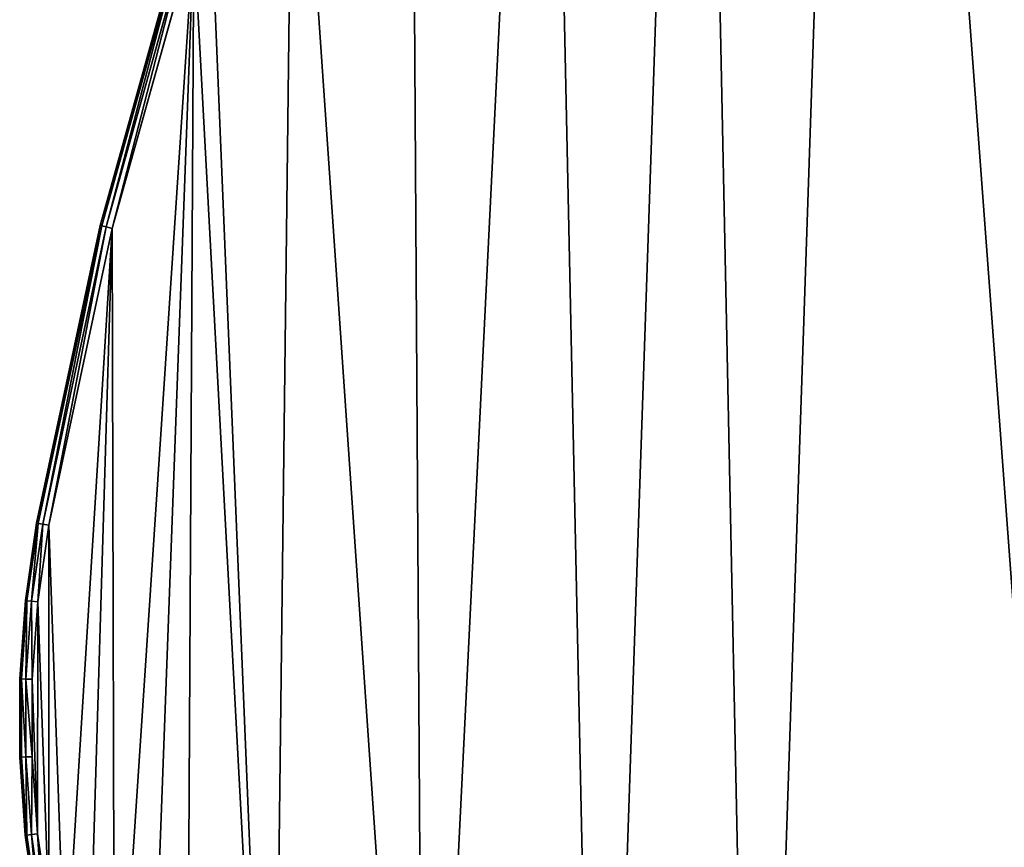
# Model space of a CAD drawing. Extents: x 61 to 680, y 107 to 1063.
# Tile 13 of 186: x 82 to 161, y 319 to 385. Entities that reach past the tile are written whole.
import ezdxf

# ---------------------------------------------------------------- set-up
doc = ezdxf.new("R2010")
doc.units = 0
doc.layers.get('0').update_dxf_attribs({"color": 13, "linetype": 'CONTINUOUS'})

# ---------------------------------------------------------------- blocks, each defined once
blk = doc.blocks.new('GROUP_1')
for p, q in [((13.081, 162.822, 19), (6.484, 139.199, 19)), ((6.484, 139.199, 1), (13.081, 162.822, 1)), ((6.614, 139.167, 19.5), (13.209, 162.782, 19.5)), ((6.614, 139.167, 0.5), (13.209, 162.782, 0.5)), ((6.97, 139.08, 19.866), (13.559, 162.673, 19.866)), ((6.97, 139.08, 0.134), (13.559, 162.673, 0.134)), ((14.036, 162.523, 20), (7.455, 138.96, 20)), ((14.036, 162.523), (7.455, 138.96)), ((1.359, 115.214, 1), (6.484, 139.199, 1)), ((1.359, 115.214, 19), (6.484, 139.199, 19)), ((1.491, 115.19, 19.5), (6.614, 139.167, 19.5)), ((1.491, 115.19, 0.5), (6.614, 139.167, 0.5)), ((1.852, 115.126, 19.866), (6.97, 139.08, 19.866)), ((1.852, 115.126, 0.134), (6.97, 139.08, 0.134)), ((7.455, 138.96, 20), (2.344, 115.038, 20)), ((7.455, 138.96), (2.344, 115.038)), ((6.484, 139.199, 1), (6.484, 139.199, 19)), ((6.484, 139.199, 19), (6.614, 139.167, 19.5)), ((6.484, 139.199, 1), (6.614, 139.167, 0.5)), ((6.614, 139.167, 19.5), (6.97, 139.08, 19.866)), ((6.614, 139.167, 0.5), (6.97, 139.08, 0.134)), ((6.97, 139.08, 19.866), (7.455, 138.96, 20)), ((6.97, 139.08, 0.134), (7.455, 138.96)), ((0.455, 108.964, 1), (1.359, 115.214, 1)), ((0.455, 108.964, 19), (1.359, 115.214, 19)), ((0.588, 108.95, 19.5), (1.491, 115.19, 19.5)), ((0.588, 108.95, 0.5), (1.491, 115.19, 0.5)), ((0.952, 108.911, 19.866), (1.852, 115.126, 19.866)), ((0.952, 108.911, 0.134), (1.852, 115.126, 0.134)), ((1.359, 115.214, 1), (1.359, 115.214, 19)), ((1.359, 115.214, 19), (1.491, 115.19, 19.5)), ((1.359, 115.214, 1), (1.491, 115.19, 0.5)), ((2.344, 115.038, 20), (1.45, 108.857, 20)), ((2.344, 115.038), (1.45, 108.857)), ((1.491, 115.19, 19.5), (1.852, 115.126, 19.866)), ((1.491, 115.19, 0.5), (1.852, 115.126, 0.134)), ((1.852, 115.126, 19.866), (2.344, 115.038, 20)), ((1.852, 115.126, 0.134), (2.344, 115.038)), ((0.001, 102.666, 1), (0.455, 108.964, 1)), ((0.001, 102.666, 19), (0.455, 108.964, 19)), ((0.135, 102.661, 19.5), (0.588, 108.95, 19.5)), ((0.135, 102.661, 0.5), (0.588, 108.95, 0.5)), ((0.455, 108.964, 1), (0.455, 108.964, 19)), ((0.455, 108.964, 19), (0.588, 108.95, 19.5)), ((0.455, 108.964, 1), (0.588, 108.95, 0.5)), ((0.501, 102.648, 19.866), (0.952, 108.911, 19.866)), ((0.501, 102.648, 0.134), (0.952, 108.911, 0.134)), ((0.588, 108.95, 19.5), (0.952, 108.911, 19.866)), ((0.588, 108.95, 0.5), (0.952, 108.911, 0.134)), ((0.952, 108.911, 19.866), (1.45, 108.857, 20)), ((0.952, 108.911, 0.134), (1.45, 108.857)), ((1.45, 108.857, 20), (1.001, 102.63, 20)), ((1.45, 108.857), (1.001, 102.63)), ((0, 96.352, 1), (0.001, 102.666, 1)), ((0, 96.352, 19), (0.001, 102.666, 19)), ((0.001, 102.666, 1), (0.001, 102.666, 19)), ((0.001, 102.666, 19), (0.135, 102.661, 19.5)), ((0.001, 102.666, 1), (0.135, 102.661, 0.5)), ((0.134, 96.356, 19.5), (0.135, 102.661, 19.5)), ((0.134, 96.356, 0.5), (0.135, 102.661, 0.5)), ((0.135, 102.661, 19.5), (0.501, 102.648, 19.866)), ((0.135, 102.661, 0.5), (0.501, 102.648, 0.134)), ((0.5, 96.37, 19.866), (0.501, 102.648, 19.866)), ((0.5, 96.37, 0.134), (0.501, 102.648, 0.134)), ((0.501, 102.648, 19.866), (1.001, 102.63, 20)), ((0.501, 102.648, 0.134), (1.001, 102.63)), ((1.001, 102.63, 20), (1, 96.387, 20)), ((1.001, 102.63), (1, 96.387)), ((0, 96.352, 19), (0.134, 96.356, 19.5)), ((0, 96.352, 1), (0.134, 96.356, 0.5)), ((0, 96.352, 1), (0, 96.352, 19)), ((0.452, 90.053, 1), (0, 96.352, 1)), ((0.452, 90.053, 19), (0, 96.352, 19)), ((0.134, 96.356, 19.5), (0.5, 96.37, 19.866)), ((0.134, 96.356, 0.5), (0.5, 96.37, 0.134)), ((0.585, 90.068, 19.5), (0.134, 96.356, 19.5)), ((0.585, 90.068, 0.5), (0.134, 96.356, 0.5)), ((0.5, 96.37, 19.866), (1, 96.387, 20)), ((0.5, 96.37, 0.134), (1, 96.387)), ((0.949, 90.107, 19.866), (0.5, 96.37, 19.866)), ((0.949, 90.107, 0.134), (0.5, 96.37, 0.134)), ((1, 96.387, 20), (1.446, 90.161, 20)), ((1, 96.387), (1.446, 90.161)), ((0.452, 90.053, 19), (0.585, 90.068, 19.5)), ((0.452, 90.053, 1), (0.585, 90.068, 0.5)), ((0.452, 90.053, 1), (0.452, 90.053, 19)), ((1.353, 83.803, 1), (0.452, 90.053, 1)), ((1.353, 83.803, 19), (0.452, 90.053, 19)), ((0.585, 90.068, 19.5), (0.949, 90.107, 19.866)), ((0.585, 90.068, 0.5), (0.949, 90.107, 0.134)), ((1.485, 83.827, 19.5), (0.585, 90.068, 19.5)), ((1.485, 83.827, 0.5), (0.585, 90.068, 0.5)), ((0.949, 90.107, 19.866), (1.446, 90.161, 20)), ((0.949, 90.107, 0.134), (1.446, 90.161)), ((1.846, 83.893, 19.866), (0.949, 90.107, 19.866)), ((1.846, 83.893, 0.134), (0.949, 90.107, 0.134)), ((1.446, 90.161, 20), (2.338, 83.982, 20)), ((1.446, 90.161), (2.338, 83.982))]:
    blk.add_line(p, q)
mesh = blk.add_polyface()
corners = [(1.001, 102.63), (1.446, 90.161), (1, 96.387), (1.45, 108.857), (2.338, 83.982), (2.344, 115.038), (3.67, 77.883), (7.455, 138.96), (5.436, 71.895), (7.627, 66.049), (14.036, 162.523), (10.231, 60.378), (13.442, 54.587), (20.372, 44.689), (15.351, 166.309), (22.061, 185.635), (32.574, 32.487), (31.499, 208.206), (42.314, 230.151), (46.71, 22.589), (54.465, 251.385), (59.3, 16.718), (67.906, 271.827), (87.382, 10.088), (82.584, 291.399), (98.444, 310.027), (89.323, 9.63), (133.698, 3.303), (99.039, 310.644), (115.426, 327.639), (119.918, 331.755), (123.776, 334.963), (128.228, 338.286), (132.849, 341.37), (137.625, 344.207), (178.462, 1.001), (142.545, 346.789), (147.593, 349.108), (152.756, 351.159), (158.02, 352.935), (163.37, 354.432), (168.791, 355.646), (174.27, 356.573), (177.105, 356.908), (179.955, 357.11), (223.252, 2.742), (182.81, 357.177), (185.666, 357.11), (188.515, 356.908), (191.351, 356.573), (196.83, 355.646), (202.251, 354.432), (207.601, 352.935), (212.865, 351.159), (218.028, 349.108), (223.076, 346.789), (227.996, 344.207), (267.702, 8.513), (232.772, 341.37), (237.393, 338.286), (241.845, 334.963), (245.703, 331.755), (250.195, 327.639), (266.581, 310.644), (267.176, 310.027), (283.037, 291.399), (272.553, 9.594), (278.523, 10.743), (284.46, 11.957), (297.715, 271.827), (290.381, 13.241), (296.287, 14.594), (302.131, 16.005), (311.155, 251.385), (313.477, 20.055), (323.307, 230.151), (318.911, 22.589), (333.046, 32.487), (334.122, 208.206), (345.261, 44.701), (343.56, 185.635), (350.27, 166.309), (348.996, 49.66), (352.188, 54.599), (351.585, 162.523), (358.166, 138.96), (352.385, 54.903), (355.389, 60.376), (357.994, 66.049), (360.184, 71.895), (363.277, 115.038), (361.951, 77.883), (363.283, 83.982), (364.171, 108.857), (364.174, 90.161), (364.62, 102.63), (364.621, 96.387)]
mesh.append_faces([[corners[k] for k in face] for face in [(0, 1, 2), (94, 95, 96)]], dxfattribs={"vtx0": -1})
mesh.append_faces([[corners[k] for k in face] for face in [(1, 3, 4), (4, 5, 6), (6, 7, 8), (8, 7, 9), (9, 10, 11), (11, 10, 12), (12, 10, 13), (13, 15, 16), (16, 18, 19), (19, 20, 21), (21, 22, 23), (23, 25, 26), (26, 25, 27), (27, 34, 35), (35, 44, 45), (45, 56, 57), (57, 65, 66), (66, 65, 67), (67, 65, 68), (68, 69, 70), (70, 69, 71), (71, 69, 72), (72, 73, 74), (74, 75, 76), (76, 75, 77), (77, 78, 79), (79, 81, 82), (82, 81, 83), (83, 85, 86), (86, 85, 87), (87, 85, 88), (88, 85, 89), (89, 90, 91), (91, 90, 92), (92, 93, 94)]], dxfattribs={"vtx0": -1, "vtx1": -1})
mesh.append_faces([[corners[k] for k in face] for face in [(1, 0, 3), (4, 3, 5), (6, 5, 7), (9, 7, 10), (13, 10, 14), (13, 14, 15), (16, 15, 17), (16, 17, 18), (19, 18, 20), (21, 20, 22), (23, 22, 24), (23, 24, 25), (27, 25, 28), (27, 28, 29), (27, 29, 30), (27, 30, 31), (27, 31, 32), (27, 32, 33), (27, 33, 34), (35, 34, 36), (35, 36, 37), (35, 37, 38), (35, 38, 39), (35, 39, 40), (35, 40, 41), (35, 41, 42), (35, 42, 43), (35, 43, 44), (45, 44, 46), (45, 46, 47), (45, 47, 48), (45, 48, 49), (45, 49, 50), (45, 50, 51), (45, 51, 52), (45, 52, 53), (45, 53, 54), (45, 54, 55), (45, 55, 56), (57, 56, 58), (57, 58, 59), (57, 59, 60), (57, 60, 61), (57, 61, 62), (57, 62, 63), (57, 63, 64), (57, 64, 65), (68, 65, 69), (72, 69, 73), (74, 73, 75), (77, 75, 78), (79, 78, 80), (79, 80, 81), (83, 81, 84), (83, 84, 85), (89, 85, 90), (92, 90, 93), (94, 93, 95)]], dxfattribs={"vtx0": -1, "vtx2": -1})
mesh = blk.add_polyface()
corners = [(1.446, 90.161, 20), (1.001, 102.63, 20), (1, 96.387, 20), (1.45, 108.857, 20), (2.338, 83.982, 20), (2.344, 115.038, 20), (3.67, 77.883, 20), (7.455, 138.96, 20), (5.436, 71.895, 20), (7.627, 66.049, 20), (14.036, 162.523, 20), (10.231, 60.378, 20), (13.442, 54.587, 20), (20.372, 44.689, 20), (15.351, 166.309, 20), (22.061, 185.635, 20), (32.574, 32.487, 20), (31.499, 208.206, 20), (42.314, 230.151, 20), (46.71, 22.589, 20), (54.465, 251.385, 20), (59.3, 16.718, 20), (67.906, 271.827, 20), (87.382, 10.088, 20), (82.584, 291.399, 20), (98.444, 310.027, 20), (89.323, 9.63, 20), (133.698, 3.303, 20), (99.039, 310.644, 20), (115.426, 327.639, 20), (119.918, 331.755, 20), (123.776, 334.963, 20), (128.228, 338.286, 20), (132.849, 341.37, 20), (137.625, 344.207, 20), (178.462, 1.001, 20), (142.545, 346.789, 20), (147.593, 349.108, 20), (152.756, 351.159, 20), (158.02, 352.935, 20), (163.37, 354.432, 20), (168.791, 355.646, 20), (174.27, 356.573, 20), (177.105, 356.908, 20), (179.955, 357.11, 20), (223.252, 2.742, 20), (182.81, 357.177, 20), (185.666, 357.11, 20), (188.515, 356.908, 20), (191.351, 356.573, 20), (196.83, 355.646, 20), (202.251, 354.432, 20), (207.601, 352.935, 20), (212.865, 351.159, 20), (218.028, 349.108, 20), (223.076, 346.789, 20), (227.996, 344.207, 20), (267.702, 8.513, 20), (232.772, 341.37, 20), (237.393, 338.286, 20), (241.845, 334.963, 20), (245.703, 331.755, 20), (250.195, 327.639, 20), (266.581, 310.644, 20), (267.176, 310.027, 20), (283.037, 291.399, 20), (272.553, 9.594, 20), (278.523, 10.743, 20), (284.46, 11.957, 20), (297.715, 271.827, 20), (290.381, 13.241, 20), (296.287, 14.594, 20), (302.131, 16.005, 20), (311.155, 251.385, 20), (313.477, 20.055, 20), (323.307, 230.151, 20), (318.911, 22.589, 20), (333.046, 32.487, 20), (334.122, 208.206, 20), (345.261, 44.701, 20), (343.56, 185.635, 20), (350.27, 166.309, 20), (348.996, 49.66, 20), (352.188, 54.599, 20), (351.585, 162.523, 20), (358.166, 138.96, 20), (352.385, 54.903, 20), (355.389, 60.376, 20), (357.994, 66.049, 20), (360.184, 71.895, 20), (363.277, 115.038, 20), (361.951, 77.883, 20), (363.283, 83.982, 20), (364.171, 108.857, 20), (364.174, 90.161, 20), (364.62, 102.63, 20), (364.621, 96.387, 20)]
mesh.append_faces([[corners[k] for k in face] for face in [(0, 1, 2), (95, 94, 96)]], dxfattribs={"vtx0": -1})
mesh.append_faces([[corners[k] for k in face] for face in [(1, 0, 3), (3, 4, 5), (5, 6, 7), (7, 9, 10), (10, 13, 14), (14, 13, 15), (15, 16, 17), (17, 16, 18), (18, 19, 20), (20, 21, 22), (22, 23, 24), (24, 23, 25), (25, 27, 28), (28, 27, 29), (29, 27, 30), (30, 27, 31), (31, 27, 32), (32, 27, 33), (33, 27, 34), (34, 35, 36), (36, 35, 37), (37, 35, 38), (38, 35, 39), (39, 35, 40), (40, 35, 41), (41, 35, 42), (42, 35, 43), (43, 35, 44), (44, 45, 46), (46, 45, 47), (47, 45, 48), (48, 45, 49), (49, 45, 50), (50, 45, 51), (51, 45, 52), (52, 45, 53), (53, 45, 54), (54, 45, 55), (55, 45, 56), (56, 57, 58), (58, 57, 59), (59, 57, 60), (60, 57, 61), (61, 57, 62), (62, 57, 63), (63, 57, 64), (64, 57, 65), (65, 68, 69), (69, 72, 73), (73, 74, 75), (75, 77, 78), (78, 79, 80), (80, 79, 81), (81, 83, 84), (84, 83, 85), (85, 89, 90), (90, 92, 93), (93, 94, 95)]], dxfattribs={"vtx0": -1, "vtx1": -1})
mesh.append_faces([[corners[k] for k in face] for face in [(3, 0, 4), (5, 4, 6), (7, 6, 8), (7, 8, 9), (10, 9, 11), (10, 11, 12), (10, 12, 13), (15, 13, 16), (18, 16, 19), (20, 19, 21), (22, 21, 23), (25, 23, 26), (25, 26, 27), (34, 27, 35), (44, 35, 45), (56, 45, 57), (65, 57, 66), (65, 66, 67), (65, 67, 68), (69, 68, 70), (69, 70, 71), (69, 71, 72), (73, 72, 74), (75, 74, 76), (75, 76, 77), (78, 77, 79), (81, 79, 82), (81, 82, 83), (85, 83, 86), (85, 86, 87), (85, 87, 88), (85, 88, 89), (90, 89, 91), (90, 91, 92), (93, 92, 94)]], dxfattribs={"vtx0": -1, "vtx2": -1})
mesh = blk.add_polyface()
corners = [(13.209, 162.782, 19.5), (6.484, 139.199, 19), (6.614, 139.167, 19.5), (13.081, 162.822, 19)]
mesh.append_faces([[corners[k] for k in face] for face in [(0, 1, 2), (1, 0, 3)]], dxfattribs={"vtx0": -1})
mesh = blk.add_polyface()
corners = [(13.081, 162.822, 19), (6.484, 139.199, 1), (6.484, 139.199, 19), (13.081, 162.822, 1)]
mesh.append_faces([[corners[k] for k in face] for face in [(0, 1, 2), (1, 0, 3)]], dxfattribs={"vtx0": -1})
mesh = blk.add_polyface()
corners = [(6.484, 139.199, 1), (13.209, 162.782, 0.5), (6.614, 139.167, 0.5), (13.081, 162.822, 1)]
mesh.append_faces([[corners[k] for k in face] for face in [(0, 1, 2), (1, 0, 3)]], dxfattribs={"vtx0": -1})
mesh = blk.add_polyface()
corners = [(6.97, 139.08, 19.866), (13.209, 162.782, 19.5), (6.614, 139.167, 19.5), (13.559, 162.673, 19.866)]
mesh.append_faces([[corners[k] for k in face] for face in [(0, 1, 2), (1, 0, 3)]], dxfattribs={"vtx0": -1})
mesh = blk.add_polyface()
corners = [(13.209, 162.782, 0.5), (6.97, 139.08, 0.134), (6.614, 139.167, 0.5), (13.559, 162.673, 0.134)]
mesh.append_faces([[corners[k] for k in face] for face in [(0, 1, 2), (1, 0, 3)]], dxfattribs={"vtx0": -1})
mesh = blk.add_polyface()
corners = [(7.455, 138.96, 20), (13.559, 162.673, 19.866), (6.97, 139.08, 19.866), (14.036, 162.523, 20)]
mesh.append_faces([[corners[k] for k in face] for face in [(0, 1, 2), (1, 0, 3)]], dxfattribs={"vtx0": -1})
mesh = blk.add_polyface()
corners = [(13.559, 162.673, 0.134), (7.455, 138.96), (6.97, 139.08, 0.134), (14.036, 162.523)]
mesh.append_faces([[corners[k] for k in face] for face in [(0, 1, 2), (1, 0, 3)]], dxfattribs={"vtx0": -1})
mesh = blk.add_polyface()
corners = [(6.484, 139.199, 19), (1.359, 115.214, 1), (1.359, 115.214, 19), (6.484, 139.199, 1)]
mesh.append_faces([[corners[k] for k in face] for face in [(0, 1, 2), (1, 0, 3)]], dxfattribs={"vtx0": -1})
mesh = blk.add_polyface()
corners = [(6.614, 139.167, 19.5), (1.359, 115.214, 19), (1.491, 115.19, 19.5), (6.484, 139.199, 19)]
mesh.append_faces([[corners[k] for k in face] for face in [(0, 1, 2), (1, 0, 3)]], dxfattribs={"vtx0": -1})
mesh = blk.add_polyface()
corners = [(1.359, 115.214, 1), (6.614, 139.167, 0.5), (1.491, 115.19, 0.5), (6.484, 139.199, 1)]
mesh.append_faces([[corners[k] for k in face] for face in [(0, 1, 2), (1, 0, 3)]], dxfattribs={"vtx0": -1})
mesh = blk.add_polyface()
corners = [(1.852, 115.126, 19.866), (6.614, 139.167, 19.5), (1.491, 115.19, 19.5), (6.97, 139.08, 19.866)]
mesh.append_faces([[corners[k] for k in face] for face in [(0, 1, 2), (1, 0, 3)]], dxfattribs={"vtx0": -1})
mesh = blk.add_polyface()
corners = [(6.614, 139.167, 0.5), (1.852, 115.126, 0.134), (1.491, 115.19, 0.5), (6.97, 139.08, 0.134)]
mesh.append_faces([[corners[k] for k in face] for face in [(0, 1, 2), (1, 0, 3)]], dxfattribs={"vtx0": -1})
mesh = blk.add_polyface()
corners = [(2.344, 115.038, 20), (6.97, 139.08, 19.866), (1.852, 115.126, 19.866), (7.455, 138.96, 20)]
mesh.append_faces([[corners[k] for k in face] for face in [(0, 1, 2), (1, 0, 3)]], dxfattribs={"vtx0": -1})
mesh = blk.add_polyface()
corners = [(6.97, 139.08, 0.134), (2.344, 115.038), (1.852, 115.126, 0.134), (7.455, 138.96)]
mesh.append_faces([[corners[k] for k in face] for face in [(0, 1, 2), (1, 0, 3)]], dxfattribs={"vtx0": -1})
mesh = blk.add_polyface()
corners = [(1.359, 115.214, 19), (0.455, 108.964, 1), (0.455, 108.964, 19), (1.359, 115.214, 1)]
mesh.append_faces([[corners[k] for k in face] for face in [(0, 1, 2), (1, 0, 3)]], dxfattribs={"vtx0": -1})
mesh = blk.add_polyface()
corners = [(1.491, 115.19, 19.5), (0.455, 108.964, 19), (0.588, 108.95, 19.5), (1.359, 115.214, 19)]
mesh.append_faces([[corners[k] for k in face] for face in [(0, 1, 2), (1, 0, 3)]], dxfattribs={"vtx0": -1})
mesh = blk.add_polyface()
corners = [(0.455, 108.964, 1), (1.491, 115.19, 0.5), (0.588, 108.95, 0.5), (1.359, 115.214, 1)]
mesh.append_faces([[corners[k] for k in face] for face in [(0, 1, 2), (1, 0, 3)]], dxfattribs={"vtx0": -1})
mesh = blk.add_polyface()
corners = [(0.952, 108.911, 19.866), (1.491, 115.19, 19.5), (0.588, 108.95, 19.5), (1.852, 115.126, 19.866)]
mesh.append_faces([[corners[k] for k in face] for face in [(0, 1, 2), (1, 0, 3)]], dxfattribs={"vtx0": -1})
mesh = blk.add_polyface()
corners = [(1.491, 115.19, 0.5), (0.952, 108.911, 0.134), (0.588, 108.95, 0.5), (1.852, 115.126, 0.134)]
mesh.append_faces([[corners[k] for k in face] for face in [(0, 1, 2), (1, 0, 3)]], dxfattribs={"vtx0": -1})
mesh = blk.add_polyface()
corners = [(1.45, 108.857, 20), (1.852, 115.126, 19.866), (0.952, 108.911, 19.866), (2.344, 115.038, 20)]
mesh.append_faces([[corners[k] for k in face] for face in [(0, 1, 2), (1, 0, 3)]], dxfattribs={"vtx0": -1})
mesh = blk.add_polyface()
corners = [(1.852, 115.126, 0.134), (1.45, 108.857), (0.952, 108.911, 0.134), (2.344, 115.038)]
mesh.append_faces([[corners[k] for k in face] for face in [(0, 1, 2), (1, 0, 3)]], dxfattribs={"vtx0": -1})
mesh = blk.add_polyface()
corners = [(0.455, 108.964, 19), (0.001, 102.666, 1), (0.001, 102.666, 19), (0.455, 108.964, 1)]
mesh.append_faces([[corners[k] for k in face] for face in [(0, 1, 2), (1, 0, 3)]], dxfattribs={"vtx0": -1})
mesh = blk.add_polyface()
corners = [(0.588, 108.95, 19.5), (0.001, 102.666, 19), (0.135, 102.661, 19.5), (0.455, 108.964, 19)]
mesh.append_faces([[corners[k] for k in face] for face in [(0, 1, 2), (1, 0, 3)]], dxfattribs={"vtx0": -1})
mesh = blk.add_polyface()
corners = [(0.001, 102.666, 1), (0.588, 108.95, 0.5), (0.135, 102.661, 0.5), (0.455, 108.964, 1)]
mesh.append_faces([[corners[k] for k in face] for face in [(0, 1, 2), (1, 0, 3)]], dxfattribs={"vtx0": -1})
mesh = blk.add_polyface()
corners = [(0.501, 102.648, 19.866), (0.588, 108.95, 19.5), (0.135, 102.661, 19.5), (0.952, 108.911, 19.866)]
mesh.append_faces([[corners[k] for k in face] for face in [(0, 1, 2), (1, 0, 3)]], dxfattribs={"vtx0": -1})
mesh = blk.add_polyface()
corners = [(0.588, 108.95, 0.5), (0.501, 102.648, 0.134), (0.135, 102.661, 0.5), (0.952, 108.911, 0.134)]
mesh.append_faces([[corners[k] for k in face] for face in [(0, 1, 2), (1, 0, 3)]], dxfattribs={"vtx0": -1})
mesh = blk.add_polyface()
corners = [(1.001, 102.63, 20), (0.952, 108.911, 19.866), (0.501, 102.648, 19.866), (1.45, 108.857, 20)]
mesh.append_faces([[corners[k] for k in face] for face in [(0, 1, 2), (1, 0, 3)]], dxfattribs={"vtx0": -1})
mesh = blk.add_polyface()
corners = [(0.952, 108.911, 0.134), (1.001, 102.63), (0.501, 102.648, 0.134), (1.45, 108.857)]
mesh.append_faces([[corners[k] for k in face] for face in [(0, 1, 2), (1, 0, 3)]], dxfattribs={"vtx0": -1})
mesh = blk.add_polyface()
corners = [(0.001, 102.666, 19), (0, 96.352, 1), (0, 96.352, 19), (0.001, 102.666, 1)]
mesh.append_faces([[corners[k] for k in face] for face in [(0, 1, 2), (1, 0, 3)]], dxfattribs={"vtx0": -1})
mesh = blk.add_polyface()
corners = [(0.134, 96.356, 19.5), (0.001, 102.666, 19), (0, 96.352, 19), (0.135, 102.661, 19.5)]
mesh.append_faces([[corners[k] for k in face] for face in [(0, 1, 2), (1, 0, 3)]], dxfattribs={"vtx0": -1})
mesh = blk.add_polyface()
corners = [(0.001, 102.666, 1), (0.134, 96.356, 0.5), (0, 96.352, 1), (0.135, 102.661, 0.5)]
mesh.append_faces([[corners[k] for k in face] for face in [(0, 1, 2), (1, 0, 3)]], dxfattribs={"vtx0": -1})
mesh = blk.add_polyface()
corners = [(0.5, 96.37, 19.866), (0.135, 102.661, 19.5), (0.134, 96.356, 19.5), (0.501, 102.648, 19.866)]
mesh.append_faces([[corners[k] for k in face] for face in [(0, 1, 2), (1, 0, 3)]], dxfattribs={"vtx0": -1})
mesh = blk.add_polyface()
corners = [(0.135, 102.661, 0.5), (0.5, 96.37, 0.134), (0.134, 96.356, 0.5), (0.501, 102.648, 0.134)]
mesh.append_faces([[corners[k] for k in face] for face in [(0, 1, 2), (1, 0, 3)]], dxfattribs={"vtx0": -1})
mesh = blk.add_polyface()
corners = [(1, 96.387, 20), (0.501, 102.648, 19.866), (0.5, 96.37, 19.866), (1.001, 102.63, 20)]
mesh.append_faces([[corners[k] for k in face] for face in [(0, 1, 2), (1, 0, 3)]], dxfattribs={"vtx0": -1})
mesh = blk.add_polyface()
corners = [(0.501, 102.648, 0.134), (1, 96.387), (0.5, 96.37, 0.134), (1.001, 102.63)]
mesh.append_faces([[corners[k] for k in face] for face in [(0, 1, 2), (1, 0, 3)]], dxfattribs={"vtx0": -1})
mesh = blk.add_polyface()
corners = [(0.585, 90.068, 19.5), (0, 96.352, 19), (0.452, 90.053, 19), (0.134, 96.356, 19.5)]
mesh.append_faces([[corners[k] for k in face] for face in [(0, 1, 2), (1, 0, 3)]], dxfattribs={"vtx0": -1})
mesh = blk.add_polyface()
corners = [(0, 96.352, 1), (0.585, 90.068, 0.5), (0.452, 90.053, 1), (0.134, 96.356, 0.5)]
mesh.append_faces([[corners[k] for k in face] for face in [(0, 1, 2), (1, 0, 3)]], dxfattribs={"vtx0": -1})
mesh = blk.add_polyface()
corners = [(0, 96.352, 19), (0.452, 90.053, 1), (0.452, 90.053, 19), (0, 96.352, 1)]
mesh.append_faces([[corners[k] for k in face] for face in [(0, 1, 2), (1, 0, 3)]], dxfattribs={"vtx0": -1})
mesh = blk.add_polyface()
corners = [(0.585, 90.068, 19.5), (0.5, 96.37, 19.866), (0.134, 96.356, 19.5), (0.949, 90.107, 19.866)]
mesh.append_faces([[corners[k] for k in face] for face in [(0, 1, 2), (1, 0, 3)]], dxfattribs={"vtx0": -1})
mesh = blk.add_polyface()
corners = [(0.5, 96.37, 0.134), (0.585, 90.068, 0.5), (0.134, 96.356, 0.5), (0.949, 90.107, 0.134)]
mesh.append_faces([[corners[k] for k in face] for face in [(0, 1, 2), (1, 0, 3)]], dxfattribs={"vtx0": -1})
mesh = blk.add_polyface()
corners = [(0.949, 90.107, 19.866), (1, 96.387, 20), (0.5, 96.37, 19.866), (1.446, 90.161, 20)]
mesh.append_faces([[corners[k] for k in face] for face in [(0, 1, 2), (1, 0, 3)]], dxfattribs={"vtx0": -1})
mesh = blk.add_polyface()
corners = [(1, 96.387), (0.949, 90.107, 0.134), (0.5, 96.37, 0.134), (1.446, 90.161)]
mesh.append_faces([[corners[k] for k in face] for face in [(0, 1, 2), (1, 0, 3)]], dxfattribs={"vtx0": -1})
mesh = blk.add_polyface()
corners = [(1.485, 83.827, 19.5), (0.452, 90.053, 19), (1.353, 83.803, 19), (0.585, 90.068, 19.5)]
mesh.append_faces([[corners[k] for k in face] for face in [(0, 1, 2), (1, 0, 3)]], dxfattribs={"vtx0": -1})
mesh = blk.add_polyface()
corners = [(0.452, 90.053, 1), (1.485, 83.827, 0.5), (1.353, 83.803, 1), (0.585, 90.068, 0.5)]
mesh.append_faces([[corners[k] for k in face] for face in [(0, 1, 2), (1, 0, 3)]], dxfattribs={"vtx0": -1})
mesh = blk.add_polyface()
corners = [(0.452, 90.053, 19), (1.353, 83.803, 1), (1.353, 83.803, 19), (0.452, 90.053, 1)]
mesh.append_faces([[corners[k] for k in face] for face in [(0, 1, 2), (1, 0, 3)]], dxfattribs={"vtx0": -1})
mesh = blk.add_polyface()
corners = [(1.485, 83.827, 19.5), (0.949, 90.107, 19.866), (0.585, 90.068, 19.5), (1.846, 83.893, 19.866)]
mesh.append_faces([[corners[k] for k in face] for face in [(0, 1, 2), (1, 0, 3)]], dxfattribs={"vtx0": -1})
mesh = blk.add_polyface()
corners = [(0.949, 90.107, 0.134), (1.485, 83.827, 0.5), (0.585, 90.068, 0.5), (1.846, 83.893, 0.134)]
mesh.append_faces([[corners[k] for k in face] for face in [(0, 1, 2), (1, 0, 3)]], dxfattribs={"vtx0": -1})
mesh = blk.add_polyface()
corners = [(1.846, 83.893, 19.866), (1.446, 90.161, 20), (0.949, 90.107, 19.866), (2.338, 83.982, 20)]
mesh.append_faces([[corners[k] for k in face] for face in [(0, 1, 2), (1, 0, 3)]], dxfattribs={"vtx0": -1})
mesh = blk.add_polyface()
corners = [(1.446, 90.161), (1.846, 83.893, 0.134), (0.949, 90.107, 0.134), (2.338, 83.982)]
mesh.append_faces([[corners[k] for k in face] for face in [(0, 1, 2), (1, 0, 3)]], dxfattribs={"vtx0": -1})
blk = doc.blocks.new('GROUP_9')
blk.add_blockref('GROUP_1', (9.172, 122.317, 500.5))

msp = doc.modelspace()

# ---------------------------------------------------------------- block references
msp.add_blockref('GROUP_9', (72.909, 107.246, -0.5))

doc.saveas('drawing.dxf')
